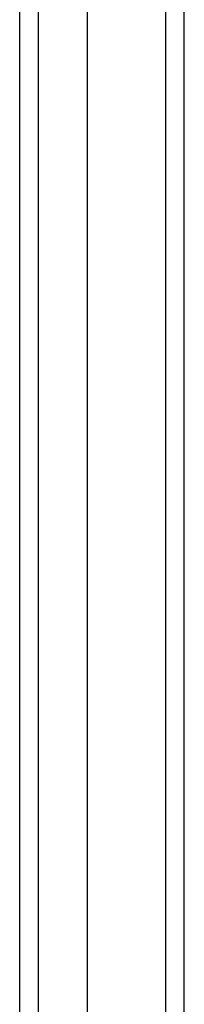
# Model space of a CAD drawing. Header units: inches. Extents: x 11 to 197, y 14 to 125.
# Tile 20 of 82: x 112.062 to 112.928, y 53.206 to 58.399. Entities that reach past the tile are written whole.
import ezdxf

# ---------------------------------------------------------------- set-up
doc = ezdxf.new("R2010")
doc.units = ezdxf.units.IN
doc.header["$MEASUREMENT"] = 0
doc.layers.add('Visible Edges(ANSI)', color=7, linetype='Continuous', lineweight=25)
doc.layers.add('Visible Tangent Edges(ANSI)', color=7, linetype='Continuous', lineweight=25)

msp = doc.modelspace()

# ---------------------------------------------------------------- linework, layer by layer
at = {"layer": 'Visible Edges(ANSI)'}
for p, q in [((112.9279, 49.2376), (112.9279, 91.0396)), ((112.4161, 90.4299), (112.4161, 49.8472)), ((112.0617, 50.0357), (112.0617, 90.2414))]:
    msp.add_line(p, q, dxfattribs=at)
at = {"layer": 'Visible Tangent Edges(ANSI)'}
for p, q in [((112.8289, 91.0396), (112.8289, 49.2376)), ((112.1607, 49.9057), (112.1607, 90.3714))]:
    msp.add_line(p, q, dxfattribs=at)

doc.saveas('drawing.dxf')
